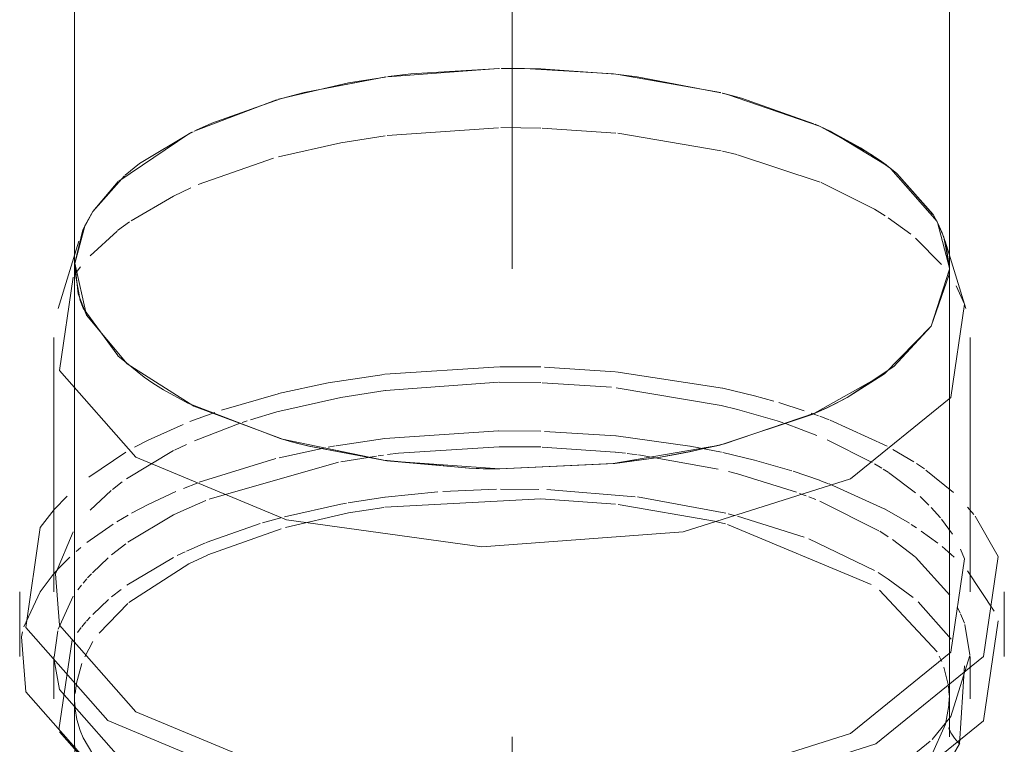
# Model space of a CAD drawing. Header units: millimetres. Extents: x -121 to 34184, y -147 to 33428.
# Tile 6 of 107: x 9261 to 9385, y 20286 to 20377. Entities that reach past the tile are written whole.
import ezdxf

# ---------------------------------------------------------------- set-up
doc = ezdxf.new("R2010")
doc.units = ezdxf.units.MM
doc.linetypes.add('ADSK_Осевая', pattern=[700, 500, -100, 0, -100])
doc.layers.add('P-PIPE-____-CNTR', color=3, linetype='ADSK_Осевая', lineweight=20)
doc.layers.add('P-PIPE-____-OTLN', color=3, linetype='Continuous', lineweight=20)

# ---------------------------------------------------------------- blocks, each defined once
blk = doc.blocks.new('ADSK_ППР_Отвод канализационный_Составной - Отвод раструбный-V8-_3D_ копия 1')
at = {"layer": 'P-PIPE-____-OTLN', "color": 9}
for p, q in [((7298.09, 20370.98), (7284.14, 20369.95)), ((7325.98, 20367.95), (7313.13, 20370.24)), ((7270.17, 20367.03), (7259.82, 20363.11)), ((7353.23, 20351.74), (7347.43, 20358.38)), ((7251.06, 20357.5), (7247.08, 20353.02)), ((7250.26, 20356.77), (7247.08, 20353.02)), ((7247.08, 20353.02), (7245.87, 20350.77)), ((7247.08, 20353.02), (7246.14, 20351.38)), ((7246.11, 20351.32), (7244.79, 20346.3)), ((7245.83, 20350.71), (7244.8, 20346.53)), ((7352.47, 20338.6), (7354.78, 20345.74)), ((7355.62, 20343.65), (7356.66, 20341.34)), ((7245.85, 20340.86), (7250.22, 20334.89)), ((7347.8, 20333.54), (7352.47, 20338.6)), ((7250.22, 20334.88), (7253.53, 20332.18)), ((7341.94, 20329.64), (7347.8, 20333.54)), ((7255.94, 20330.6), (7259, 20328.91)), ((7259, 20328.91), (7270.62, 20324.46)), ((7337.95, 20327.68), (7339.46, 20328.38)), ((7326.5, 20323.8), (7337.95, 20327.68)), ((7270.62, 20324.46), (7272.05, 20324.06)), ((7274.26, 20323.51), (7283.63, 20321.74)), ((7322.09, 20322.8), (7326.5, 20323.8)), ((7312.71, 20321.34), (7318.19, 20322.08)), ((7283.63, 20321.74), (7294.37, 20320.75)), ((7296.89, 20320.66), (7298.24, 20320.64)), ((7298.24, 20320.64), (7312.7, 20321.34)), ((7242.23, 20315.54), (7243.85, 20317.24)), ((7357.05, 20315.86), (7357.86, 20314.9)), ((7242.39, 20307.46), (7244.59, 20312.73)), ((7356.16, 20310.58), (7356.66, 20309.34)), ((7242.86, 20308.23), (7243.65, 20309.03)), ((7240.47, 20305.2), (7242.08, 20307.36)), ((7357.05, 20307.84), (7360.42, 20302.78)), ((7238.41, 20300.78), (7240.47, 20305.2)), ((7242.73, 20300.5), (7244.59, 20304.64)), ((7355.76, 20303.26), (7356.12, 20302.55)), ((7356.17, 20302.44), (7356.66, 20301.25)), ((7356.71, 20301.1), (7357.35, 20297.3)), ((7238.11, 20299.54), (7238.25, 20300.19)), ((7242.21, 20296.97), (7242.67, 20300.28)), ((7242.82, 20287.84), (7244.49, 20299.16)), ((7357.35, 20297.21), (7354.96, 20289.53)), ((7356.66, 20295.91), (7356.04, 20286.1)), ((7354.75, 20291.87), (7354.71, 20290.92)), ((7354.96, 20289.53), (7352.6, 20286.65)), ((7352.36, 20286.41), (7346.45, 20281.65))]:
    blk.add_line(p, q, dxfattribs=at)
at = {"layer": 'P-PIPE-____-OTLN', "color": 10}
for p, q in [((7284.07, 20362.56), (7298.09, 20363.54)), ((7298.36, 20363.55), (7303.41, 20363.5)), ((7303.58, 20363.5), (7312.84, 20362.87)), ((7313.09, 20362.84), (7326.07, 20360.65)), ((7326.24, 20360.61), (7328.05, 20360.16)), ((7260.31, 20356.39), (7269.78, 20359.7)), ((7328.14, 20360.14), (7338.51, 20356.7)), ((7338.63, 20356.65), (7345.36, 20353.31)), ((7345.36, 20353.3), (7346.7, 20352.48)), ((7250.19, 20350.6), (7251.7, 20351.71)), ((7347.08, 20352.23), (7349.91, 20350.17)), ((7246.72, 20347.44), (7250.13, 20350.55)), ((7350.52, 20349.66), (7353.8, 20346.34)), ((7244.99, 20345.33), (7245.52, 20346.04)), ((7283.78, 20332.54), (7298.17, 20333.5)), ((7298.25, 20333.5), (7303.42, 20333.47)), ((7303.87, 20333.46), (7312.76, 20332.87)), ((7312.83, 20332.86), (7326.26, 20330.78)), ((7283.88, 20330.52), (7298.09, 20331.54)), ((7298.16, 20331.54), (7303.41, 20331.5)), ((7303.58, 20331.49), (7312.3, 20330.92)), ((7312.89, 20330.86), (7326.07, 20328.64)), ((7263.24, 20328.02), (7270.38, 20330.1)), ((7333.34, 20328.98), (7336.52, 20327.96)), ((7259.29, 20326.59), (7262.42, 20327.74)), ((7266.89, 20326.83), (7270.2, 20327.81)), ((7337.39, 20327.66), (7338.31, 20327.33)), ((7338.49, 20327.26), (7339.65, 20326.82)), ((7339.79, 20326.77), (7346.97, 20323.5)), ((7259.87, 20324.2), (7265.61, 20326.41)), ((7265.85, 20326.49), (7266.46, 20326.69)), ((7333.13, 20326.68), (7333.86, 20326.44)), ((7334.15, 20326.34), (7338.12, 20324.86)), ((7277.69, 20323.56), (7283.79, 20324.47)), ((7283.8, 20324.47), (7298.08, 20325.42)), ((7298.11, 20325.42), (7303.4, 20325.38)), ((7303.87, 20325.37), (7312.84, 20324.79)), ((7312.86, 20324.79), (7322.14, 20323.51)), ((7339.39, 20324.32), (7345.08, 20321.46)), ((7257.36, 20323.02), (7258.84, 20323.73)), ((7270.5, 20322.06), (7276.27, 20323.3)), ((7276.66, 20323.38), (7277.55, 20323.54)), ((7285.51, 20322.62), (7298.17, 20323.44)), ((7298.19, 20323.44), (7303.41, 20323.41)), ((7303.58, 20323.4), (7312.77, 20322.76)), ((7322.19, 20323.5), (7326.1, 20322.74)), ((7347.68, 20323.11), (7350.31, 20321.55)), ((7246.56, 20319.6), (7251.22, 20322.75)), ((7251.3, 20319.42), (7257.21, 20322.95)), ((7260.45, 20318.97), (7270.07, 20321.95)), ((7278.27, 20321.55), (7282.74, 20322.27)), ((7282.96, 20322.3), (7283.62, 20322.39)), ((7284.12, 20322.45), (7285.51, 20322.62)), ((7312.78, 20322.76), (7314.05, 20322.61)), ((7314.27, 20322.59), (7315.51, 20322.43)), ((7315.67, 20322.41), (7325.69, 20320.63)), ((7261.7, 20316.86), (7277.96, 20321.49)), ((7345.36, 20321.3), (7346.28, 20320.74)), ((7346.46, 20320.62), (7347.08, 20320.22)), ((7350.62, 20321.35), (7351.63, 20320.65)), ((7335.11, 20320.36), (7338.43, 20319.22)), ((7347.12, 20320.2), (7350.52, 20317.66)), ((7351.83, 20320.51), (7355.29, 20317.67)), ((7249.53, 20318.07), (7250.78, 20319.04)), ((7258.48, 20318.2), (7260.18, 20318.87)), ((7291.1, 20317.82), (7297.84, 20318.11)), ((7298.33, 20318.12), (7303.14, 20318.08)), ((7338.47, 20319.21), (7339.59, 20318.79)), ((7339.66, 20318.76), (7346.59, 20315.63)), ((7246.74, 20315.46), (7249.36, 20317.93)), ((7254.04, 20316.18), (7257.51, 20317.79)), ((7279.19, 20316.38), (7283.8, 20317.09)), ((7283.82, 20317.09), (7290.47, 20317.78)), ((7304.16, 20318.05), (7315.28, 20317.15)), ((7315.54, 20317.12), (7326.65, 20315.08)), ((7335.94, 20317.58), (7336.77, 20317.27)), ((7337.1, 20317.14), (7337.98, 20316.79)), ((7351.08, 20317.17), (7352.2, 20316.11)), ((7251.94, 20315.07), (7254.04, 20316.18)), ((7258.15, 20315.31), (7261.29, 20316.69)), ((7313.11, 20316.16), (7325.23, 20314.07)), ((7338.47, 20316.59), (7345.9, 20312.88)), ((7346.61, 20315.62), (7349.75, 20313.81)), ((7352.48, 20315.81), (7353.64, 20314.52)), ((7250.09, 20313.99), (7251.53, 20314.84)), ((7268.39, 20313.87), (7270.72, 20314.52)), ((7326.96, 20315), (7327.75, 20314.81)), ((7328.14, 20314.71), (7336.51, 20312.07)), ((7246.34, 20311.39), (7249.63, 20313.7)), ((7261.33, 20311.39), (7268.12, 20313.78)), ((7261.52, 20309.84), (7270.75, 20313.11)), ((7325.36, 20314.04), (7326.64, 20313.73)), ((7326.86, 20313.67), (7344.95, 20306.12)), ((7349.96, 20313.68), (7350.62, 20313.26)), ((7353.8, 20314.33), (7355.16, 20312.43)), ((7346.02, 20312.81), (7347.08, 20312.13)), ((7351.24, 20312.84), (7353.31, 20311.32)), ((7244.98, 20310.27), (7245.58, 20310.78)), ((7249.43, 20309.84), (7251.21, 20311.23)), ((7258.84, 20310.3), (7261.22, 20311.35)), ((7337.11, 20311.84), (7345.36, 20307.87)), ((7347.64, 20311.76), (7350.45, 20309.59)), ((7353.86, 20310.88), (7355.36, 20309.56)), ((7243.65, 20309.03), (7244.19, 20309.56)), ((7247.03, 20307.6), (7249.02, 20309.49)), ((7251.36, 20306.03), (7257.21, 20309.52)), ((7257.67, 20309.75), (7258.7, 20310.24)), ((7350.5, 20309.56), (7354.82, 20304.79)), ((7242.08, 20307.36), (7242.86, 20308.23)), ((7246.41, 20306.94), (7246.9, 20307.47)), ((7245.19, 20305.46), (7245.63, 20306.02)), ((7245.84, 20306.27), (7246.33, 20306.84)), ((7249.41, 20304.55), (7250.63, 20305.51)), ((7345.97, 20305.42), (7353.23, 20297.65)), ((7247.06, 20302.37), (7249.03, 20304.22)), ((7247.85, 20300), (7251.48, 20303.74)), ((7350.85, 20303.95), (7354.99, 20299.26)), ((7246.27, 20301.51), (7246.74, 20302.03)), ((7245.69, 20300.82), (7246.18, 20301.41)), ((7245.13, 20300.09), (7245.59, 20300.7)), ((7246.06, 20297.03), (7247.08, 20298.97)), ((7353.5, 20297.12), (7353.81, 20296.45)), ((7245, 20293.72), (7245.7, 20296.17)), ((7354.09, 20295.72), (7354.63, 20293.55)), ((7244.84, 20292.4), (7245, 20293.72)), ((7354.65, 20293.36), (7354.74, 20292.22)), ((7244.86, 20290.54), (7244.81, 20291.3)), ((7354.71, 20290.92), (7354.27, 20288.56)), ((7245.08, 20289.15), (7244.86, 20290.5)), ((7354.27, 20288.56), (7352.47, 20284.54)), ((7247.75, 20283.65), (7245.84, 20286.84))]:
    blk.add_line(p, q, dxfattribs=at)
at = {"layer": 'P-PIPE-____-OTLN', "color": 22}
for p, q in [((7245.3, 20349.28), (7242.73, 20340.82)), ((7356.83, 20340.82), (7354.25, 20349.28)), ((7244.78, 20345.81), (7244.78, 20286.97)), ((7354.78, 20286.97), (7354.78, 20345.81)), ((7356.66, 20341.34), (7354.96, 20329.63)), ((7242.18, 20337.18), (7242.18, 20305.18)), ((7357.38, 20305.18), (7357.38, 20337.18)), ((7272.69, 20323.89), (7274.26, 20323.51)), ((7240.47, 20313.29), (7242.23, 20315.54)), ((7356.66, 20309.34), (7354.96, 20297.63)), ((7237.88, 20305.18), (7237.88, 20297.09)), ((7361.68, 20297.09), (7361.68, 20305.18)), ((7360.9, 20301.56), (7359.08, 20288.97)), ((7242.18, 20297.09), (7242.18, 20291.75)), ((7357.38, 20291.75), (7357.38, 20297.09)), ((7356.04, 20286.1), (7354.96, 20284.2))]:
    blk.add_line(p, q, dxfattribs=at)
at = {"layer": 'P-PIPE-____-OTLN', "color": 9}
for points in [[(7298.19, 20370.98, 0), (7287.07, 20370.31, 0), (7284.24, 20369.96, 0)], [(7312.84, 20370.27, 0), (7303.41, 20370.94, 0), (7298.41, 20370.98, 0)], [(7312.56, 20370.3, 0), (7301.36, 20370.98, 0), (7298.51, 20370.98, 0)], [(7326.05, 20367.93, 0), (7315.53, 20369.94, 0), (7312.84, 20370.27, 0)], [(7283.85, 20369.91, 0), (7279.24, 20369.17, 0), (7270.43, 20367.11, 0)], [(7283.93, 20369.92, 0), (7273.66, 20367.97, 0), (7271.01, 20367.27, 0)], [(7338.45, 20363.72, 0), (7326.86, 20367.73, 0), (7326.19, 20367.9, 0)], [(7337.74, 20364.03, 0), (7328.63, 20367.25, 0), (7326.27, 20367.88, 0)], [(7270.75, 20367.2, 0), (7262.02, 20364.12, 0), (7260.07, 20363.23, 0)], [(7346.84, 20358.84, 0), (7339.77, 20363.1, 0), (7337.88, 20363.97, 0)], [(7259.68, 20363.04, 0), (7259.14, 20362.78, 0), (7250.34, 20356.84, 0)], [(7259.53, 20362.97, 0), (7252.95, 20359.02, 0), (7251.16, 20357.58, 0)], [(7347.34, 20358.45, 0), (7344.95, 20360.18, 0), (7338.59, 20363.65, 0)], [(7352.71, 20352.64, 0), (7348.18, 20357.77, 0), (7346.9, 20358.79, 0)], [(7354.78, 20345.89, 0), (7353.29, 20351.63, 0), (7352.73, 20352.62, 0)], [(7354.78, 20345.96, 0), (7354.09, 20349.78, 0), (7353.24, 20351.72, 0)], [(7264.84, 20276.14, 0), (7252.47, 20282.04, 0), (7242.9, 20292.93, 0), (7242.21, 20296.59, 0)]]:
    blk.add_polyline3d(points, dxfattribs=at)
at = {"layer": 'P-PIPE-____-OTLN', "color": 10}
for points in [[(7270.41, 20359.87, 0), (7278.27, 20361.65, 0), (7283.82, 20362.52, 0)], [(7251.89, 20351.83, 0), (7257.21, 20354.95, 0), (7259.41, 20355.99, 0)], [(7270.41, 20330.11, 0), (7276.66, 20331.47, 0), (7283.72, 20332.53, 0)], [(7270.22, 20327.81, 0), (7278.27, 20329.64, 0), (7283.82, 20330.52, 0)], [(7326.29, 20330.78, 0), (7330.26, 20329.84, 0), (7332.69, 20329.17, 0)], [(7326.09, 20328.64, 0), (7328.14, 20328.13, 0), (7333.13, 20326.68, 0)], [(7252.32, 20323.37, 0), (7254.04, 20324.27, 0), (7258.43, 20326.25, 0)], [(7326.28, 20322.7, 0), (7330.26, 20321.75, 0), (7334.95, 20320.41, 0)], [(7326.99, 20320.33, 0), (7328.14, 20320.04, 0), (7335.54, 20317.74, 0)], [(7283.78, 20315.83, 0), (7303.41, 20316.88, 0), (7312.78, 20316.2, 0)], [(7271.17, 20314.64, 0), (7278.27, 20316.22, 0), (7278.97, 20316.34, 0)], [(7271.3, 20313.27, 0), (7279.24, 20315.11, 0), (7283.66, 20315.82, 0)], [(7251.48, 20311.43, 0), (7257.21, 20314.86, 0), (7258.13, 20315.3, 0)], [(7251.61, 20303.86, 0), (7259.14, 20308.72, 0), (7261.49, 20309.82, 0)], [(7345.81, 20307.61, 0), (7347.08, 20306.8, 0), (7350.22, 20304.49, 0)], [(7245.84, 20286.84, 0), (7245.47, 20287.78, 0), (7245.08, 20289.15, 0)]]:
    blk.add_polyline3d(points, dxfattribs=at)
at = {"layer": 'P-PIPE-____-OTLN', "color": 22}
for points in [[(7244.8, 20346.53, 0), (7246.27, 20339.99, 0), (7251.38, 20333.85, 0), (7259.79, 20328.52, 0), (7270.92, 20324.37, 0), (7284.02, 20321.68, 0), (7298.2, 20320.64, 0), (7312.48, 20321.31, 0), (7325.9, 20323.65, 0), (7337.54, 20327.5, 0), (7346.6, 20332.6, 0), (7352.47, 20338.6, 0)], [(7244.78, 20345.81, 0), (7245.47, 20341.84, 0), (7245.85, 20340.86, 0)], [(7352.47, 20338.6, 0), (7354.75, 20345.09, 0), (7354.78, 20345.8, 0)], [(7354.96, 20329.63, 0), (7342.34, 20319.42, 0), (7321.29, 20312.72, 0), (7295.97, 20310.87, 0), (7271.41, 20314.23, 0), (7252.47, 20322.14, 0), (7242.9, 20333.03, 0), (7244.59, 20344.74, 0)], [(7253.53, 20332.18, 0), (7254.61, 20331.44, 0), (7255.94, 20330.6, 0)], [(7339.46, 20328.38, 0), (7340.42, 20328.84, 0), (7341.94, 20329.64, 0)], [(7318.19, 20322.08, 0), (7320.32, 20322.45, 0), (7322.09, 20322.8, 0)], [(7294.37, 20320.75, 0), (7296.15, 20320.68, 0), (7296.89, 20320.66, 0)], [(7358.02, 20314.7, 0), (7360.9, 20309.65, 0), (7359.08, 20297.06, 0)], [(7359.08, 20297.06, 0), (7345.52, 20286.08, 0), (7322.89, 20278.89, 0), (7295.69, 20276.9, 0), (7269.3, 20280.51, 0), (7248.94, 20289.01, 0), (7238.65, 20300.71, 0), (7240.47, 20313.29, 0)], [(7354.96, 20297.63, 0), (7342.34, 20287.41, 0), (7321.29, 20280.72, 0), (7295.97, 20278.86, 0), (7271.41, 20282.23, 0), (7252.47, 20290.13, 0), (7242.9, 20301.02, 0), (7242.39, 20307.46, 0)], [(7359.08, 20288.97, 0), (7345.52, 20277.99, 0), (7322.89, 20270.8, 0), (7295.69, 20268.81, 0), (7269.3, 20272.42, 0), (7248.94, 20280.92, 0), (7238.65, 20292.62, 0), (7238.11, 20299.54, 0)], [(7354.96, 20284.2, 0), (7342.34, 20273.99, 0), (7321.29, 20267.29, 0), (7295.97, 20265.44, 0), (7271.41, 20268.8, 0), (7252.47, 20276.71, 0), (7242.9, 20287.6, 0)], [(7356.08, 20286.03, 0), (7355.84, 20286.31, 0), (7355.62, 20286.57, 0), (7355.42, 20286.82, 0), (7355.24, 20287.07, 0), (7355.09, 20287.29, 0), (7354.97, 20287.49, 0), (7354.87, 20287.67, 0), (7354.79, 20287.83, 0), (7354.73, 20287.95, 0), (7354.69, 20288.04, 0), (7354.66, 20288.1, 0), (7354.66, 20288.12, 0)], [(7244.78, 20286.97, 0), (7244.87, 20282.55, 0), (7245.15, 20278.15, 0), (7245.62, 20273.78, 0), (7246.26, 20269.46, 0), (7247.08, 20265.18, 0), (7248.07, 20260.95, 0), (7249.22, 20256.77, 0), (7250.53, 20252.66, 0), (7251.99, 20248.62, 0), (7253.61, 20244.64, 0), (7255.37, 20240.75, 0), (7257.27, 20236.93, 0), (7259.31, 20233.19, 0), (7261.47, 20229.54, 0), (7263.77, 20225.97, 0), (7266.18, 20222.5, 0), (7268.72, 20219.12, 0), (7271.37, 20215.84, 0), (7274.13, 20212.66, 0), (7275.57, 20211.08, 0)]]:
    blk.add_polyline3d(points, dxfattribs=at)
at = {"layer": 'P-PIPE-____-OTLN', "color": 10}
blk.add_ellipse((7355.25, 20279.37), major_axis=(-48.48, 31.65), ratio=0.851796, start_param=0.507585, end_param=0.685231, dxfattribs=at)

msp = doc.modelspace()

# ---------------------------------------------------------------- linework, layer by layer
at = {"layer": 'P-PIPE-____-CNTR', "color": 9}
msp.add_line((9322.81, 22581.78), (9322.8, 20345.81), dxfattribs=at)
msp.add_line((9322.81, 22581.78), (9322.8, 20345.81), dxfattribs=at)
at = {"layer": 'P-PIPE-____-OTLN', "color": 22}
for p, q in [((9267.81, 22606.9), (9267.8, 20345.81)), ((9377.8, 20345.81), (9377.81, 22606.9)), ((9268.24, 20342.64), (9267.82, 20346.53)), ((9377.8, 20345.8), (9377.78, 20345.09)), ((9377.78, 20345.09), (9375.49, 20338.6)), ((9375.49, 20338.6), (9369.62, 20332.6)), ((9369.62, 20332.6), (9364.92, 20329.62)), ((9364.92, 20329.62), (9362.51, 20328.39)), ((9297.24, 20323.52), (9295.09, 20324.06)), ((9348.92, 20323.65), (9345, 20322.78)), ((9345, 20322.78), (9341.22, 20322.09)), ((9319.88, 20320.67), (9317.44, 20320.75))]:
    msp.add_line(p, q, dxfattribs=at)
at = {"layer": 'P-PIPE-____-OTLN', "color": 9}
for p, q in [((9296.68, 20367.97), (9306.97, 20369.92)), ((9293.98, 20367.25), (9296.68, 20367.97)), ((9366.63, 20361.01), (9368.97, 20359.49)), ((9368.97, 20359.49), (9369.83, 20358.86)), ((9369.89, 20358.81), (9371.2, 20357.77)), ((9371.2, 20357.77), (9375.74, 20352.63)), ((9267.82, 20346.53), (9268.87, 20350.74)), ((9376.9, 20350.33), (9377.35, 20348.99)), ((9377.35, 20348.98), (9377.8, 20345.89))]:
    msp.add_line(p, q, dxfattribs=at)
for points in [[(9307.28, 20369.97, 0), (9310.09, 20370.31, 0), (9321.21, 20370.98, 0)], [(9321.53, 20370.98, 0), (9324.38, 20370.98, 0), (9335.58, 20370.3, 0)], [(9335.86, 20370.27, 0), (9338.55, 20369.94, 0), (9349.07, 20367.93, 0)], [(9349.29, 20367.88, 0), (9351.65, 20367.25, 0), (9360.76, 20364.03, 0)], [(9283.09, 20363.23, 0), (9285.04, 20364.12, 0), (9293.71, 20367.18, 0)], [(9360.9, 20363.97, 0), (9362.79, 20363.1, 0), (9366.63, 20361.01, 0)], [(9274.17, 20357.58, 0), (9275.98, 20359.02, 0), (9282.55, 20362.97, 0)], [(9268.9, 20350.81, 0), (9270.1, 20353.02, 0), (9274.07, 20357.49, 0)], [(9375.75, 20352.62, 0), (9376.31, 20351.63, 0), (9376.9, 20350.33, 0)]]:
    msp.add_polyline3d(points, dxfattribs=at)
at = {"layer": 'P-PIPE-____-OTLN', "color": 22}
for points in [[(9274.4, 20333.85, 0), (9269.29, 20339.99, 0), (9268.24, 20342.64, 0)], [(9295.09, 20324.06, 0), (9293.94, 20324.37, 0), (9282.81, 20328.52, 0), (9274.4, 20333.85, 0)], [(9362.51, 20328.39, 0), (9360.56, 20327.5, 0), (9348.92, 20323.65, 0)], [(9317.44, 20320.75, 0), (9307.05, 20321.68, 0), (9297.24, 20323.52, 0)], [(9341.21, 20322.09, 0), (9335.5, 20321.31, 0), (9321.22, 20320.64, 0), (9319.89, 20320.67, 0)]]:
    msp.add_polyline3d(points, dxfattribs=at)

# ---------------------------------------------------------------- block references
at = {"layer": 'P-PIPE-____-OTLN', "color": 9}
msp.add_blockref('ADSK_ППР_Отвод канализационный_Составной - Отвод раструбный-V8-_3D_ копия 1', (2023.02, 0), dxfattribs=at)

doc.saveas('drawing.dxf')
